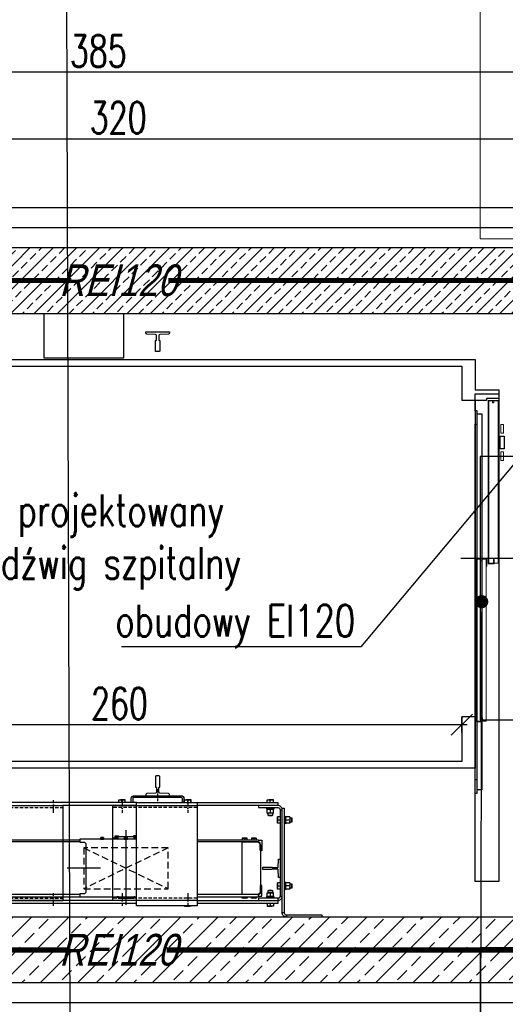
# Model space of a CAD drawing. Header units: millimetres. Extents: x -21704 to 5331, y -5040 to 4960.
# Tile 6 of 10: x -276 to -92, y -84 to 289. Entities that reach past the tile are written whole.
import ezdxf
from ezdxf import colors
from ezdxf.entities.mleader import LeaderData, LeaderLine
from ezdxf.math import Vec2, Vec3

# ---------------------------------------------------------------- set-up
doc = ezdxf.new("R2010")
doc.units = ezdxf.units.MM
doc.header["$LTSCALE"] = 0.2
doc.header["$MEASUREMENT"] = 0
doc.header["$PDMODE"] = 35
doc.header["$PDSIZE"] = 5
doc.linetypes.add('ACAD_ISO10W100', pattern=[18, 12, -3, 0, -3])
doc.linetypes.add('HIDDENX2', pattern=[19.05, 12.7, -6.35])
doc.layers.add('_p.poż.', color=7, linetype='Continuous', true_color=0xf20000)
for name, color, linetype in [('_podkład', 7, 'Continuous'), ('A-KOMENTWYM', 30, 'Continuous'), ('A-ocieplenie', 6, 'Continuous'), ('A-opis', 7, 'Continuous'), ('A-rozbiórki', 252, 'Continuous'), ('A-winda', 12, 'Continuous'), ('A-ściany', 140, 'Continuous')]:
    doc.layers.add(name, color=color, linetype=linetype)
doc.layers.add('A-KOMENTWYM - DETAL', color=30, linetype='Continuous', lineweight=5)
doc.styles.add('Arch-Dim', font='romans.shx', dxfattribs={"width": 0.75})
doc.styles.add('Arial-2', font='arial.ttf', dxfattribs={"width": 0.8, "oblique": 15})
doc.styles.add('TXT', font='romans.shx', dxfattribs={"width": 0.7})
doc.linetypes.add('LINIA LIKW.', pattern='A,0.3,[137,RODZLIN.shx,S=0.06,R=0,X=-0.1,Y=0],0.3', length=0.6)
doc.linetypes.add('ZIGZAG', pattern='A,0.0001,-0.2,[131,ltypeshp.shx,S=0.2,R=0,X=-0.2,Y=0],-0.4,[131,ltypeshp.shx,S=0.2,R=180,X=0.2,Y=0],-0.2', length=0.8001)
doc.dimstyles.new('1-50', dxfattribs={"dimtxt": 12, "dimasz": 8, "dimexe": 3, "dimexo": 0, "dimgap": 2, "dimtad": 1, "dimrnd": 0.5, "dimzin": 12, "dimdsep": 46, "dimtxsty": 'TXT', "dimblk": 'OBLIQUE', "dimcen": 0.125, "dimdle": 2, "dimclrd": 256, "dimclre": 256, "dimclrt": 7, "dimazin": 0, "dimtfac": 1, "dimtix": 1, "dimtmove": 1, "dimatfit": 2, "dimfxl": 3, "dimfxlon": 1, "dimtvp": 10, "dimtolj": 1, "dimtzin": 0, "dimarcsym": 0})
picture_1 = doc.add_image_def('image1.jpg', size_in_pixel=(4962, 3506))

# ---------------------------------------------------------------- blocks, each defined once
blk = doc.blocks.new('_Oblique')
at = {"color": 0, "linetype": 'ByBlock', "lineweight": -2}
blk.add_line((-0.5, -0.5), (0.5, 0.5), dxfattribs=at)
blk = doc.blocks.new('*D773')
at = {"layer": 'A-KOMENTWYM - DETAL', "lineweight": -2}
for p, q in [((70.5, -199.01), (70.5, -193.01)), ((330.5, -199.01), (330.5, -193.01)), ((68.5, -196.01), (332.5, -196.01))]:
    blk.add_line(p, q, dxfattribs=at)
at = {"layer": 'Defpoints', "color": 0}
for p in [(330.5, -196.01), (70.5, -210), (330.5, -210)]:
    blk.add_point(p, dxfattribs=at)
at = {"layer": 'A-KOMENTWYM - DETAL', "lineweight": -2, "xscale": 8, "yscale": 8, "zscale": 8, "rotation": 180}
blk.add_blockref('_Oblique', (70.5, -196.01), dxfattribs=at)
at = {"layer": 'A-KOMENTWYM - DETAL', "lineweight": -2, "xscale": 8, "yscale": 8, "zscale": 8}
blk.add_blockref('_Oblique', (330.5, -196.01), dxfattribs=at)
at = {"layer": 'A-KOMENTWYM - DETAL', "color": 7, "insert": (200.5, -188.01), "char_height": 12, "attachment_point": 5, "style": 'TXT'}
blk.add_mtext('\\A1;260', dxfattribs=at)
blk = doc.blocks.new('*D730')
at = {"layer": 'A-KOMENTWYM - DETAL', "lineweight": -2}
for p, q in [((-51.5, 269.51), (-440.5, 269.51)), ((-438.5, 266.51), (-438.5, 272.51)), ((-53.5, 266.51), (-53.5, 272.51))]:
    blk.add_line(p, q, dxfattribs=at)
at = {"layer": 'Defpoints', "color": 0}
for p in [(-438.5, 269.51), (-438.5, 218), (-53.5, 218)]:
    blk.add_point(p, dxfattribs=at)
at = {"layer": 'A-KOMENTWYM - DETAL', "lineweight": -2, "xscale": 8, "yscale": 8, "zscale": 8, "rotation": 180}
blk.add_blockref('_Oblique', (-438.5, 269.51), dxfattribs=at)
at = {"layer": 'A-KOMENTWYM - DETAL', "lineweight": -2, "xscale": 8, "yscale": 8, "zscale": 8}
blk.add_blockref('_Oblique', (-53.5, 269.51), dxfattribs=at)
at = {"layer": 'A-KOMENTWYM - DETAL', "color": 7, "insert": (-246, 277.51), "char_height": 12, "attachment_point": 5, "style": 'TXT'}
blk.add_mtext('\\A1;385', dxfattribs=at)
blk = doc.blocks.new('*D734')
at = {"layer": 'A-KOMENTWYM', "lineweight": -2}
for p, q in [((-398.5, 241.26), (-398.5, 247.26)), ((-78.5, 241.26), (-78.5, 247.26)), ((-400.5, 244.26), (-76.5, 244.26))]:
    blk.add_line(p, q, dxfattribs=at)
at = {"layer": 'Defpoints', "color": 0}
for p in [(-78.5, 244.26), (-398.5, 178), (-78.5, 178)]:
    blk.add_point(p, dxfattribs=at)
at = {"layer": 'A-KOMENTWYM', "lineweight": -2, "xscale": 8, "yscale": 8, "zscale": 8, "rotation": 180}
blk.add_blockref('_Oblique', (-398.5, 244.26), dxfattribs=at)
at = {"layer": 'A-KOMENTWYM', "lineweight": -2, "xscale": 8, "yscale": 8, "zscale": 8}
blk.add_blockref('_Oblique', (-78.5, 244.26), dxfattribs=at)
at = {"layer": 'A-KOMENTWYM', "color": 7, "insert": (-238.5, 252.26), "char_height": 12, "attachment_point": 5, "style": 'TXT'}
blk.add_mtext('\\A1;320', dxfattribs=at)
blk = doc.blocks.new('_Dot')
at = {"color": 0, "linetype": 'ByBlock', "lineweight": -2}
blk.add_line((-0.5, 0), (-1, 0), dxfattribs=at)
at = {"color": 0, "linetype": 'ByBlock', "const_width": 0.5}
blk.add_lwpolyline([(-0.25, 0, 1), (0.25, 0, 1)], format="xyb", close=True, dxfattribs=at)
blk = doc.blocks.new('_None')
blk = doc.blocks.new('Szyb-piwnica')
at = {"layer": 'A-winda'}
h = blk.add_hatch(dxfattribs=at)
h.set_pattern_fill('ANSI31', color=256, scale=0.025, angle=180, style=0)
h.set_pattern_definition([(135, (2047.14049, -144.62791), (0.0561266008, 0.0561266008), [])])
h.paths.add_polyline_path([(205.85, -261.5), (206.36, -261.5), (206.36, -261.3), (205.85, -261.3)])
at = {"layer": 'A-ściany', "ltscale": 1.5}
h = blk.add_hatch(dxfattribs=at)
h.set_pattern_fill('ANSI33', color=251, scale=25)
h.set_pattern_definition([(45, (438.5, -217.997), (-4.41942, 4.41942), []), (45, (442.9194, -217.997), (-4.41942, 4.41942), [3.125, -1.5625])])
h.paths.add_polyline_path([(385, -15), (15, -15), (15, -60), (40, -60), (40, -40), (172, -40), (187, -40), (202, -40), (215, -40), (360, -40), (360, -60), (385, -60)])
h.paths.add_polyline_path([(72.137, -160.475), (72.137, -148.525), (79.637, -148.525), (79.637, -160.475)], flags=9)
h = blk.add_hatch(dxfattribs=at)
h.set_pattern_fill('ANSI33', color=251, scale=40)
h.set_pattern_definition([(45, (438.5, -217.997), (-7.07107, 7.07107), []), (45, (445.571, -217.997), (-7.07107, 7.07107), [5, -2.5])])
h.paths.add_polyline_path([(88.19, -168.084), (88.19, -140.916), (106.19, -140.916), (106.19, -168.084)], flags=9)
h.paths.add_polyline_path([(186.206, -69.954), (213.794, -69.954), (213.794, -87.954), (186.206, -87.954)], flags=9)
h.paths.add_polyline_path([(15, -60), (15, -294), (385, -294), (385, -257), (385, -206), (360, -206), (360, -250.5), (360, -269), (277.3, -269), (263.9, -269), (215, -269), (187, -269), (142.1, -269), (142.1, -269), (128.7, -269), (40, -269), (40, -250.5), (40, -60)])
at = {"layer": '_p.poż.', "linetype": 'HIDDENX2'}
for points in [[(182.264, -27.5, 2, 2, 0), (27.5, -27.5, 2, 2, 0), (27.5, -138.503, 0, 0, 0)], [(372.5, -63.752, 2, 2, 0), (372.5, -27.5, 2, 2, 0), (219.057, -27.5, 0, 0, 0)], [(27.5, -176.165, 2, 2, 0), (27.5, -281.5, 2, 2, 0), (181.717, -281.5, 0, 0, 0)], [(218.451, -281.5, 2, 2, 0), (372.499, -281.5, 2, 2, 0), (372.504, -202.251, 2, 2, 0)]]:
    blk.add_lwpolyline(points, format="xyseb", dxfattribs=at)
at = {"layer": 'A-ocieplenie'}
blk.add_lwpolyline([(387.5, 0), (0, 0)], dxfattribs=at)
at = {"layer": 'A-ocieplenie', "linetype": 'ZIGZAG', "ltscale": 30}
for points in [[(387.5, -7.5), (7.5, -7.5)], [(7.5, -7.5), (7.5, -301.5), (387.5, -301.5)]]:
    blk.add_lwpolyline(points, dxfattribs=at)
at = {"layer": 'A-winda'}
for p, q in [((335.5, -77), (335.5, -70.5)), ((335.5, -70.5), (344.5, -70.5)), ((344.5, -70.5), (344.5, -255.5)), ((336.327, -77), (335.5, -77)), ((336.327, -82), (336.327, -77)), ((336.327, -78.055), (338.027, -78.055)), ((338.027, -78.055), (338.027, -220.707)), ((335.5, -255.5), (335.5, -82)), ((335.5, -82), (336.327, -82)), ((336.327, -220.707), (336.327, -82)), ((335.5, -193), (330.5, -193)), ((336.327, -220.461), (336.327, -215.461)), ((336.327, -217), (335.5, -217)), ((336.327, -222), (336.327, -217)), ((215, -223), (215, -224)), ((335.5, -222), (336.327, -222)), ((338.027, -220.707), (336.327, -220.707)), ((207, -225.5), (179, -225.5)), ((207, -226.7), (179, -226.7)), ((200.276, -225.5), (200.276, -224.568)), ((200.301, -224.5), (200.864, -224.5)), ((202.063, -224.5), (200.864, -224.5)), ((201.451, -225.5), (201.451, -224.568)), ((202.699, -224.5), (202.063, -224.5)), ((202.675, -225.5), (202.675, -224.568)), ((202.7, -224.5), (202.701, -224.5)), ((202.724, -225.5), (202.724, -224.568)), ((225.276, -225.5), (225.276, -224.568)), ((225.301, -224.5), (225.864, -224.5)), ((227.063, -224.5), (225.864, -224.5)), ((226.451, -225.5), (226.451, -224.568)), ((227.699, -224.5), (227.063, -224.5)), ((227.675, -225.5), (227.675, -224.568)), ((227.7, -224.5), (227.701, -224.5)), ((227.724, -225.5), (227.724, -224.568)), ((256.3, -227.8), (256.3, -227.5)), ((256.3, -227.8), (259.3, -227.8)), ((256.48, -228.12), (256.48, -227.8)), ((256.576, -225.5), (256.576, -224.568)), ((256.601, -224.5), (257.164, -224.5)), ((258.363, -224.5), (257.164, -224.5)), ((257.553, -228.12), (257.553, -227.8)), ((257.73, -228.12), (257.73, -227.8)), ((257.751, -225.5), (257.751, -224.568)), ((258.999, -224.5), (258.363, -224.5)), ((258.975, -225.5), (258.975, -224.568)), ((259, -224.5), (259.001, -224.5)), ((259.024, -225.5), (259.024, -224.568)), ((259.12, -227.8), (259.12, -228.12)), ((256.48, -228.12), (257.553, -228.12)), ((256.6, -228.17), (257.2, -228.12)), ((256.6, -228.12), (256.6, -228.17)), ((256.6, -229.55), (256.6, -228.17)), ((257.2, -229.6), (256.6, -229.55)), ((256.6, -229.55), (256.6, -229.6)), ((256.6, -229.6), (257.2, -229.6)), ((257, -230.45), (257, -229.6)), ((257.05, -230.5), (257, -230.45)), ((258.6, -230.45), (257, -230.45)), ((257.05, -230.5), (258.55, -230.5)), ((257.2, -228.12), (257.8, -228.17)), ((257.8, -229.55), (257.2, -229.6)), ((258.4, -229.6), (257.2, -229.6)), ((257.553, -228.12), (257.599, -228.12)), ((257.745, -228.12), (257.599, -228.12)), ((257.73, -228.12), (259.12, -228.12)), ((257.8, -228.17), (258.4, -228.12)), ((257.8, -229.55), (257.8, -228.17)), ((258.4, -229.6), (257.8, -229.55)), ((258.4, -228.12), (259, -228.17)), ((259, -229.55), (258.4, -229.6)), ((259, -229.6), (258.4, -229.6)), ((258.6, -230.45), (258.55, -230.5)), ((258.6, -229.6), (258.6, -230.45)), ((259, -228.17), (259, -228.12)), ((259, -229.55), (259, -228.17)), ((259, -229.6), (259, -229.55)), ((260.5, -231), (260.5, -230.999)), ((260.5, -231.001), (260.5, -231.637)), ((261.5, -230.976), (260.568, -230.976)), ((261.5, -231.025), (260.568, -231.025)), ((261.5, -228.3), (262.3, -228.3)), ((263.1, -230.7), (263.4, -230.7)), ((263.4, -233.7), (263.4, -230.7)), ((263.4, -230.88), (263.72, -230.88)), ((263.72, -232.27), (263.72, -230.88)), ((263.72, -231.6), (263.77, -231)), ((263.77, -231), (263.72, -231)), ((263.77, -232.2), (263.72, -231.6)), ((265.15, -231), (263.77, -231)), ((265.15, -231), (265.2, -231.6)), ((265.2, -231), (265.15, -231)), ((265.2, -231.6), (265.15, -232.2)), ((265.2, -231), (265.2, -231.6)), ((265.2, -231.4), (265.95, -231.4)), ((265.2, -231.6), (265.2, -232.8)), ((265.95, -231.4), (266, -231.45)), ((265.95, -231.4), (265.95, -233)), ((266, -232.95), (266, -231.45)), ((260.5, -231.637), (260.5, -232.836)), ((260.5, -233.399), (260.5, -232.836)), ((261.5, -232.249), (260.568, -232.249)), ((261.5, -233.424), (260.568, -233.424)), ((263.4, -233.7), (263.1, -233.7)), ((263.72, -232.27), (263.4, -232.27)), ((263.72, -232.447), (263.4, -232.447)), ((263.72, -233.52), (263.4, -233.52)), ((263.72, -232.8), (263.77, -232.2)), ((263.72, -232.255), (263.72, -232.402)), ((263.72, -232.447), (263.72, -232.402)), ((263.72, -233.52), (263.72, -232.447)), ((263.77, -233.4), (263.72, -232.8)), ((263.72, -233.4), (263.77, -233.4)), ((265.15, -232.2), (263.77, -232.2)), ((265.15, -233.4), (263.77, -233.4)), ((265.15, -232.2), (265.2, -232.8)), ((265.2, -232.8), (265.15, -233.4)), ((265.15, -233.4), (265.2, -233.4)), ((265.2, -233.4), (265.2, -232.8)), ((265.95, -233), (265.2, -233)), ((266, -232.95), (265.95, -233)), ((194, -238.859), (194, -239.2)), ((199.5, -238.8), (199.5, -238.327)), ((206, -238.6), (200, -238.6)), ((203, -236), (203, -264.4)), ((203, -238.859), (203, -239.2)), ((206.5, -238.8), (206.5, -238.327)), ((203, -240.25), (203, -260.75)), ((248.05, -239.212), (248.05, -239.7)), ((251.55, -239.212), (251.55, -239.7)), ((260.5, -256), (260.5, -255.999)), ((260.5, -256.001), (260.5, -256.637)), ((260.5, -256.637), (260.5, -257.836)), ((261.5, -255.976), (260.568, -255.976)), ((261.5, -256.025), (260.568, -256.025)), ((261.5, -257.249), (260.568, -257.249)), ((263.1, -255.7), (263.4, -255.7)), ((263.4, -258.7), (263.4, -255.7)), ((263.4, -255.88), (263.72, -255.88)), ((263.72, -257.27), (263.4, -257.27)), ((263.72, -257.447), (263.4, -257.447)), ((263.72, -257.27), (263.72, -255.88)), ((263.72, -256.6), (263.77, -256)), ((263.77, -256), (263.72, -256)), ((263.77, -257.2), (263.72, -256.6)), ((263.72, -257.8), (263.77, -257.2)), ((263.72, -257.255), (263.72, -257.402)), ((263.72, -257.447), (263.72, -257.402)), ((263.72, -258.52), (263.72, -257.447)), ((265.15, -256), (263.77, -256)), ((265.15, -257.2), (263.77, -257.2)), ((265.15, -256), (265.2, -256.6)), ((265.2, -256), (265.15, -256)), ((265.2, -256.6), (265.15, -257.2)), ((265.15, -257.2), (265.2, -257.8)), ((265.2, -256), (265.2, -256.6)), ((265.2, -256.4), (265.95, -256.4)), ((265.2, -256.6), (265.2, -257.8)), ((265.95, -256.4), (266, -256.45)), ((265.95, -256.4), (265.95, -258)), ((266, -257.95), (266, -256.45)), ((344.5, -255.5), (335.5, -255.5)), ((200.15, -261.3), (200.15, -261.515)), ((205.85, -261.3), (205.85, -261.515)), ((248.05, -261.788), (248.05, -261.3)), ((251.55, -261.788), (251.55, -261.3)), ((256.48, -261.6), (256.48, -261.28)), ((257.87, -261.28), (256.48, -261.28)), ((256.6, -259.85), (257.2, -259.8)), ((256.6, -259.8), (256.6, -259.85)), ((256.6, -259.8), (257.2, -259.8)), ((256.6, -261.23), (256.6, -259.85)), ((257.2, -261.28), (256.6, -261.23)), ((256.6, -261.23), (256.6, -261.28)), ((257, -258.95), (257.05, -258.9)), ((257, -259.8), (257, -258.95)), ((257, -258.95), (258.599, -258.95)), ((258.55, -258.9), (257.05, -258.9)), ((257.2, -259.8), (257.8, -259.85)), ((258.4, -259.8), (257.2, -259.8)), ((257.8, -261.23), (257.2, -261.28)), ((257.8, -259.85), (258.4, -259.8)), ((257.8, -261.23), (257.8, -259.85)), ((258.4, -261.28), (257.8, -261.23)), ((258.001, -261.28), (257.855, -261.28)), ((257.87, -261.28), (257.87, -261.6)), ((258.047, -261.28), (258.001, -261.28)), ((258.047, -261.28), (258.047, -261.6)), ((259.12, -261.28), (258.047, -261.28)), ((258.4, -259.8), (259, -259.85)), ((259, -259.8), (258.4, -259.8)), ((259, -261.23), (258.4, -261.28)), ((258.55, -258.9), (258.6, -258.95)), ((258.599, -258.95), (258.6, -258.95)), ((258.6, -258.95), (258.6, -259.8)), ((259, -259.85), (259, -259.8)), ((259, -261.23), (259, -259.85)), ((259, -261.28), (259, -261.23)), ((259.12, -261.28), (259.12, -261.6)), ((260.5, -258.399), (260.5, -257.836)), ((261.5, -258.424), (260.568, -258.424)), ((261.5, -261.1), (262.3, -261.1)), ((263.4, -258.7), (263.1, -258.7)), ((263.72, -258.52), (263.4, -258.52)), ((263.77, -258.4), (263.72, -257.8)), ((263.72, -258.4), (263.77, -258.4)), ((265.15, -258.4), (263.77, -258.4)), ((265.2, -257.8), (265.15, -258.4)), ((265.15, -258.4), (265.2, -258.4)), ((265.2, -258.4), (265.2, -257.8)), ((265.95, -258), (265.2, -258)), ((266, -257.95), (265.95, -258)), ((207, -262.7), (179, -262.7)), ((207, -263.9), (179, -263.9)), ((206, -261.8), (200, -261.8)), ((225.276, -264.7), (225.276, -264.832)), ((225.3, -264.9), (225.299, -264.9)), ((225.3, -264.9), (225.864, -264.9)), ((225.864, -264.9), (227.063, -264.9)), ((226.451, -264.7), (226.451, -264.832)), ((227.699, -264.9), (227.063, -264.9)), ((227.675, -264.7), (227.675, -264.832)), ((227.701, -264.897), (227.699, -264.9)), ((227.701, -264.9), (227.7, -264.9)), ((256.3, -261.9), (256.3, -261.6)), ((256.3, -261.6), (259.3, -261.6)), ((256.576, -263.9), (256.576, -264.832)), ((256.6, -264.9), (256.599, -264.9)), ((256.6, -264.9), (257.164, -264.9)), ((257.164, -264.9), (258.363, -264.9)), ((257.751, -263.9), (257.751, -264.832)), ((258.999, -264.9), (258.363, -264.9)), ((258.975, -263.9), (258.975, -264.832)), ((259.001, -264.897), (258.999, -264.9)), ((259.001, -264.9), (259, -264.9)), ((259.3, -261.6), (259.3, -261.9)), ((260.7, -261.9), (260.7, -262.7)), ((263.1, -267.4), (262.3, -267.4)), ((263.9, -268.2), (263.9, -269))]:
    blk.add_line(p, q, dxfattribs=at)
at = {"layer": 'A-winda', "linetype": 'Continuous', "lineweight": 15}
for p, q in [((340.5, -135), (340.5, -73)), ((340.5, -73), (344.5, -73)), ((344.5, -73), (340.5, -73)), ((344.38, -73.12), (340.62, -73.12)), ((340.62, -73.12), (340.62, -134.88)), ((342.134, -73.2), (340.675, -73.2)), ((340.675, -73.2), (340.675, -134.76)), ((342.134, -73.887), (342.134, -73.2)), ((342.621, -73.887), (342.134, -73.887)), ((342.621, -73.2), (342.621, -73.887)), ((344.28, -73.2), (342.621, -73.2)), ((344.28, -134.76), (344.28, -73.2)), ((344.38, -75.9), (344.38, -73.12)), ((344.5, -73), (344.5, -75.9)), ((344.5, -73), (344.5, -73.03)), ((344.5, -75.9), (344.38, -75.9)), ((346.29, -82.175), (345.34, -82.175)), ((345.34, -85.475), (345.34, -82.175)), ((346.29, -85.475), (346.29, -82.175)), ((345.34, -85.475), (346.29, -85.475)), ((346.29, -92.525), (345.34, -92.525)), ((345.34, -95.825), (345.34, -92.525)), ((346.29, -95.825), (346.29, -92.525)), ((345.34, -95.825), (346.29, -95.825)), ((336, -133), (340, -133)), ((336, -133), (336, -195)), ((340, -133), (336, -133)), ((336.12, -194.88), (336.12, -133.12)), ((336.12, -133.12), (339.88, -133.12)), ((336.175, -194.76), (336.175, -133.2)), ((336.175, -133.2), (337.633, -133.2)), ((337.633, -133.2), (337.633, -133.887)), ((337.633, -133.887), (338.121, -133.887)), ((338.121, -133.887), (338.121, -133.2)), ((338.121, -133.2), (339.78, -133.2)), ((339.78, -133.2), (339.78, -194.76)), ((339.88, -133.12), (339.88, -135.9)), ((340, -135.9), (340, -133)), ((340, -133.03), (340, -133)), ((342.48, -133.37), (342.8, -133.37)), ((342.48, -134.76), (342.48, -133.37)), ((342.58, -133.8), (342.7, -133.8)), ((342.58, -134.88), (342.58, -133.8)), ((342.7, -133.8), (342.7, -135)), ((342.8, -133.37), (342.8, -134.76)), ((339.88, -135.9), (340, -135.9)), ((342.7, -135), (340.5, -135)), ((340.62, -134.88), (342.58, -134.88)), ((340.675, -134.76), (342.48, -134.76)), ((342.8, -134.76), (344.28, -134.76)), ((337.98, -193.37), (337.98, -194.76)), ((338.3, -193.37), (337.98, -193.37)), ((338.08, -193.8), (338.08, -194.88)), ((338.2, -193.8), (338.08, -193.8)), ((338.2, -195), (338.2, -193.8)), ((338.3, -194.76), (338.3, -193.37)), ((336, -195), (338.2, -195)), ((338.08, -194.88), (336.12, -194.88)), ((337.98, -194.76), (336.175, -194.76)), ((339.78, -194.76), (338.3, -194.76))]:
    blk.add_line(p, q, dxfattribs=at)
at = {"layer": 'A-winda', "ltscale": 5}
blk.add_line((380.927, -133), (330.079, -133), dxfattribs=at)
at = {"layer": 'A-winda', "linetype": 'ACAD_ISO10W100', "ltscale": 0.5}
blk.add_line((215, -220.5), (215, -225.1), dxfattribs=at)
blk.add_line((215, -220.5), (215, -225.1), dxfattribs=at)
at = {"layer": 'A-winda', "linetype": 'HIDDENX2', "ltscale": 0.5}
for p, q in [((153.2, -227.5), (179, -227.5)), ((230, -227.5), (198, -227.5)), ((153.2, -261.9), (179, -261.9)), ((230, -261.9), (198, -261.9))]:
    blk.add_line(p, q, dxfattribs=at)
at = {"layer": 'A-winda', "linetype": 'ACAD_ISO10W100'}
for p, q in [((175.5, -229.5), (175.5, -224.7)), ((201.5, -224.7), (201.5, -229.5)), ((226.5, -224.7), (226.5, -229.5)), ((175.5, -264.7), (175.5, -259.9)), ((201.5, -259.9), (201.5, -264.7)), ((226.5, -259.9), (226.5, -264.7))]:
    blk.add_line(p, q, dxfattribs=at)
at = {"layer": 'A-winda', "linetype": 'HIDDENX2'}
for p, q in [((187, -242.75), (219, -258.25)), ((219, -242.75), (187, -258.25))]:
    blk.add_line(p, q, dxfattribs=at)
at = {"layer": 'A-winda', "ltscale": 0.5}
blk.add_line((193.273, -250.5), (180.653, -250.5), dxfattribs=at)
at = {"layer": 'A-winda'}
for points in [[(202, -40), (202, -57), (172, -57), (172, -40)], [(345.03, -91.4), (345.03, -86.6), (346.614, -86.6), (346.614, -91.4)], [(207, -225.5), (230, -225.5), (230, -264.7), (207, -264.7)], [(194.5, -239.2), (193.5, -239.2), (193.5, -238.8), (194.5, -238.8)], [(203.5, -239.2), (202.5, -239.2), (202.5, -238.8), (203.5, -238.8)], [(194.625, -239.5), (194.625, -239.34), (193.375, -239.34), (193.375, -239.5)], [(194.489, -239.2), (193.511, -239.2), (193.511, -239.34), (194.489, -239.34)], [(203.625, -239.5), (203.625, -239.34), (202.375, -239.34), (202.375, -239.5)], [(203.489, -239.2), (202.511, -239.2), (202.511, -239.34), (203.489, -239.34)], [(200.15, -261.3), (199.64, -261.3), (199.64, -261.5), (200.15, -261.5)], [(205.85, -261.3), (206.36, -261.3), (206.36, -261.5), (205.85, -261.5)], [(200.1, -261.9), (205.9, -261.9), (206, -261.8), (206, -261.515), (200, -261.515), (200, -261.8)]]:
    blk.add_lwpolyline(points, close=True, dxfattribs=at)
for points in [[(215, -54.5), (214.4, -54.5, -0.4142136), (214.2, -54.3), (214.2, -50.3), (214.25, -50.3, 0.4142136), (214.55, -50), (214.55, -48.381, 0.3998342), (214.17, -47.981), (210.88, -47.819, -0.3998342), (210.5, -47.419), (210.5, -47), (215, -47), (219.5, -47), (219.5, -47.419, -0.3998342), (219.12, -47.819), (215.83, -47.981, 0.3998342), (215.45, -48.381), (215.45, -50, 0.4142136), (215.75, -50.3), (215.8, -50.3), (215.8, -54.3, -0.4142136), (215.6, -54.5)], [(215, -215.5), (214.4, -215.5, 0.4142136), (214.2, -215.7), (214.2, -219.7), (214.25, -219.7, -0.4142136), (214.55, -220), (214.55, -221.619, -0.3998342), (214.17, -222.019), (210.88, -222.181, 0.3998342), (210.5, -222.581), (210.5, -223), (215, -223), (219.5, -223), (219.5, -222.581, 0.3998342), (219.12, -222.181), (215.83, -222.019, -0.3998342), (215.45, -221.619), (215.45, -220, -0.4142136), (215.75, -219.7), (215.8, -219.7), (215.8, -215.7, 0.4142136), (215.6, -215.5)], [(215, -215.5), (214.4, -215.5, 0.4142136), (214.2, -215.7), (214.2, -219.7), (214.25, -219.7, -0.4142136), (214.55, -220), (214.55, -221.619, -0.3998342), (214.17, -222.019), (210.88, -222.181, 0.3998342), (210.5, -222.581), (210.5, -223), (215, -223), (219.5, -223), (219.5, -222.581, 0.3998342), (219.12, -222.181), (215.83, -222.019, -0.3998342), (215.45, -221.619), (215.45, -220, -0.4142136), (215.75, -219.7), (215.8, -219.7), (215.8, -215.7, 0.4142136), (215.6, -215.5)], [(223.9, -223, -0.4142136), (225, -224.1), (225, -225.5), (224.4, -225.5), (224.4, -224.1, 0.4142136), (223.9, -223.6), (206.1, -223.6, 0.4142136), (205.6, -224.1), (205.6, -225.5), (205.5, -225.5), (205, -225.5), (205, -224.1, -0.4142136), (206.1, -223)], [(253.3, -262.7), (260.7, -262.7, 0.4142136), (262.3, -261.1), (262.3, -228.3, 0.4142136), (260.7, -226.7), (253.3, -226.7), (253.3, -227.5), (260.7, -227.5, -0.4142136), (261.5, -228.3), (261.5, -261.1, -0.4142136), (260.7, -261.9), (253.3, -261.9)], [(277.3, -269), (263.9, -269, -0.4142136), (262.3, -267.4), (262.3, -227.7), (263.1, -227.7), (263.1, -267.4, 0.4142136), (263.9, -268.2), (277.3, -268.2)], [(247.05, -240.5), (252.55, -240.5, -0.4142136), (254.05, -242), (254.05, -259, -0.4142136), (252.55, -260.5), (247.05, -260.5)], [(255, -250.5), (255, -250.05), (258.4, -250.05), (258.4, -250.05, 0.4142136), (258.55, -250.2), (260.559, -250.2, 0.3960475), (260.709, -250.059), (260.891, -247.141, -0.3960475), (261.041, -247), (261.5, -247), (261.5, -250.5), (261.5, -254), (261.041, -254, -0.3960475), (260.891, -253.859), (260.709, -250.941, 0.3960475), (260.559, -250.8), (258.55, -250.8, 0.4142136), (258.4, -250.95), (258.4, -250.95), (255, -250.95)]]:
    blk.add_lwpolyline(points, format="xyb", close=True, dxfattribs=at)
for points in [[(335.5, -73), (335.5, -212.5), (65.5, -212.5), (65.5, -57.5)], [(65.5, -57.5), (65.5, -57.5), (335.5, -57.5), (335.5, -69)], [(70.5, -210), (70.5, -60), (330.5, -60), (330.5, -73)], [(335.5, -69), (344.5, -69), (344.5, -72.233), (339.8, -72.233), (339.8, -73), (330.5, -73)], [(330.5, -193), (330.5, -210), (70.5, -210), (70.5, -210)], [(179, -225.5), (145.3, -225.5), (145.3, -226.7), (179, -226.7)], [(153.2, -262.7), (153.2, -226.7), (179, -226.7), (179, -262.7), (153.2, -262.7), (153.2, -262.7)], [(207, -262.7), (198, -262.7), (198, -226.7), (207, -226.7)], [(207, -226.7), (230, -226.7), (230, -262.7), (207, -262.7)], [(230, -225.5), (260.7, -225.5), (260.7, -226.7), (230, -226.7)], [(200, -239.5), (198, -239.5), (198, -239), (200, -239)], [(200, -239), (198.81, -239), (198.81, -238.8), (200, -238.8)], [(200, -238.8), (198.85, -238.8), (198.85, -238.25), (200.15, -238.25), (200.15, -238.5)], [(200, -239.5), (200, -238.6), (200.1, -238.5), (205.9, -238.5), (206, -238.6), (206, -239.5)], [(207, -238.25), (205.85, -238.25), (205.85, -238.5)], [(206, -238.8), (207, -238.8)], [(207, -238.8), (206, -238.8)], [(206, -239), (207, -239)], [(206, -239), (207, -239)], [(185.5, -240.5), (152.75, -240.5), (152.75, -239.7), (185.5, -239.7)], [(207, -239.5), (206, -239.5)], [(230, -239.7), (253.25, -239.7), (253.25, -240.5), (230, -240.5)], [(249, -239.7), (249, -239.212), (248.952, -239.1), (247.147, -239.1), (247.1, -239.212), (247.1, -239.7)], [(252.5, -239.7), (252.5, -239.212), (252.452, -239.1), (250.647, -239.1), (250.6, -239.212), (250.6, -239.7)], [(185.5, -260.5), (152.75, -260.5), (152.75, -261.3), (207, -261.3)], [(230, -261.3), (253.25, -261.3), (253.25, -260.5), (230, -260.5)], [(249, -261.3), (249, -261.788), (248.952, -261.9), (247.147, -261.9), (247.1, -261.788), (247.1, -261.3)], [(252.5, -261.3), (252.5, -261.788), (252.452, -261.9), (250.647, -261.9), (250.6, -261.788), (250.6, -261.3)], [(179, -263.9), (145.3, -263.9), (145.3, -262.7), (179, -262.7)], [(230, -262.7), (260.7, -262.7), (260.7, -263.9), (230, -263.9)]]:
    blk.add_lwpolyline(points, dxfattribs=at)
for points in [[(194.5, -238.859, 0.2363678), (194, -238.859, 0.2363678), (193.5, -238.859)], [(198.85, -238.327, -0.2363678), (199.5, -238.327, -0.2363678), (200.15, -238.327, -0.2153434)], [(203.5, -238.859, 0.2363678), (203, -238.859, 0.2363678), (202.5, -238.859)], [(207, -238.271, 0.1787942), (206.5, -238.327, 0.2363678), (205.85, -238.327)], [(207, -239.5), (185.5, -239.5), (185.5, -240.65), (187.2, -240.65, -0.4142136), (187.7, -241.15), (187.7, -259.65, -0.4142136), (187.2, -260.15), (185.5, -260.15), (185.5, -261.3), (207, -261.3)], [(247.1, -239.212, -0.2363678), (248.05, -239.212, -0.2363678), (249, -239.212)], [(250.6, -239.212, -0.2363678), (251.55, -239.212, -0.2363678), (252.5, -239.212)], [(253.25, -239.9), (254.55, -239.9), (254.55, -243.9), (254.3, -243.9, -0.4142136), (253.95, -243.55), (253.95, -241.2, 0.4142136), (253.25, -240.5)], [(253.25, -261.1), (254.55, -261.1), (254.55, -257.1), (254.3, -257.1, 0.4142136), (253.95, -257.45), (253.95, -259.8, -0.4142136), (253.25, -260.5)], [(247.1, -261.788, 0.2363678), (248.05, -261.788, 0.2363678), (249, -261.788)], [(250.6, -261.788, 0.2363678), (251.55, -261.788, 0.2363678), (252.5, -261.788)]]:
    blk.add_lwpolyline(points, format="xyb", dxfattribs=at)
at = {"layer": 'A-winda', "linetype": 'HIDDENX2'}
blk.add_lwpolyline([(187, -242.75), (187, -258.25), (219, -258.25), (219, -242.75)], close=True, dxfattribs=at)
at = {"layer": 'A-winda'}
for points, knots in [([(200.276, -224.568), (200.373, -224.548), (200.568, -224.51), (200.765, -224.503), (200.864, -224.5)], [0, 0, 0, 0, 0.4981141, 1, 1, 1, 1]), ([(200.301, -224.5), (200.297, -224.503), (200.289, -224.51), (200.281, -224.544), (200.277, -224.565), (200.276, -224.568)], [0, 0, 0, 0, 0.4722548, 0.9483754, 1, 1, 1, 1]), ([(200.864, -224.5), (200.962, -224.503), (201.159, -224.51), (201.353, -224.548), (201.451, -224.568)], [0, 0, 0, 0, 0.4977803, 1, 1, 1, 1]), ([(201.451, -224.568), (201.552, -224.548), (201.754, -224.51), (201.96, -224.503), (202.063, -224.5)], [0, 0, 0, 0, 0.498113, 1, 1, 1, 1]), ([(202.063, -224.5), (202.165, -224.503), (202.37, -224.51), (202.573, -224.548), (202.675, -224.568)], [0, 0, 0, 0, 0.4977815, 1, 1, 1, 1]), ([(202.675, -224.568), (202.675, -224.565), (202.679, -224.544), (202.688, -224.51), (202.695, -224.503), (202.699, -224.5)], [0, 0, 0, 0, 0.0516288, 0.5241459, 1, 1, 1, 1]), ([(202.699, -224.5), (202.706, -224.508), (202.714, -224.519), (202.722, -224.559), (202.724, -224.568)], [0, 0, 0, 0, 0.7913376, 1, 1, 1, 1]), ([(225.276, -224.568), (225.373, -224.548), (225.568, -224.51), (225.765, -224.503), (225.864, -224.5)], [0, 0, 0, 0, 0.4981141, 1, 1, 1, 1]), ([(225.301, -224.5), (225.297, -224.503), (225.289, -224.51), (225.281, -224.544), (225.277, -224.565), (225.276, -224.568)], [0, 0, 0, 0, 0.4722548, 0.9483754, 1, 1, 1, 1]), ([(225.864, -224.5), (225.962, -224.503), (226.159, -224.51), (226.353, -224.548), (226.451, -224.568)], [0, 0, 0, 0, 0.4977803, 1, 1, 1, 1]), ([(226.451, -224.568), (226.552, -224.548), (226.754, -224.51), (226.96, -224.503), (227.063, -224.5)], [0, 0, 0, 0, 0.498113, 1, 1, 1, 1]), ([(227.063, -224.5), (227.165, -224.503), (227.37, -224.51), (227.573, -224.548), (227.675, -224.568)], [0, 0, 0, 0, 0.4977815, 1, 1, 1, 1]), ([(227.675, -224.568), (227.675, -224.565), (227.679, -224.544), (227.688, -224.51), (227.695, -224.503), (227.699, -224.5)], [0, 0, 0, 0, 0.0516288, 0.5241459, 1, 1, 1, 1]), ([(227.699, -224.5), (227.706, -224.508), (227.714, -224.519), (227.722, -224.559), (227.724, -224.568)], [0, 0, 0, 0, 0.7913376, 1, 1, 1, 1]), ([(256.576, -224.568), (256.673, -224.548), (256.868, -224.51), (257.065, -224.503), (257.164, -224.5)], [0, 0, 0, 0, 0.4981141, 1, 1, 1, 1]), ([(256.601, -224.5), (256.597, -224.503), (256.589, -224.51), (256.581, -224.544), (256.577, -224.565), (256.576, -224.568)], [0, 0, 0, 0, 0.4722548, 0.9483754, 1, 1, 1, 1]), ([(257.164, -224.5), (257.262, -224.503), (257.459, -224.51), (257.653, -224.548), (257.751, -224.568)], [0, 0, 0, 0, 0.4977803, 1, 1, 1, 1]), ([(257.751, -224.568), (257.852, -224.548), (258.054, -224.51), (258.26, -224.503), (258.363, -224.5)], [0, 0, 0, 0, 0.498113, 1, 1, 1, 1]), ([(258.363, -224.5), (258.465, -224.503), (258.67, -224.51), (258.873, -224.548), (258.975, -224.568)], [0, 0, 0, 0, 0.4977815, 1, 1, 1, 1]), ([(258.975, -224.568), (258.975, -224.565), (258.979, -224.544), (258.988, -224.51), (258.995, -224.503), (258.999, -224.5)], [0, 0, 0, 0, 0.0516288, 0.5241459, 1, 1, 1, 1]), ([(258.999, -224.5), (259.006, -224.508), (259.014, -224.519), (259.022, -224.559), (259.024, -224.568)], [0, 0, 0, 0, 0.7913376, 1, 1, 1, 1]), ([(260.5, -231.001), (260.508, -230.994), (260.519, -230.986), (260.559, -230.978), (260.568, -230.976)], [0, 0, 0, 0, 0.7913376, 1, 1, 1, 1]), ([(260.568, -231.025), (260.565, -231.025), (260.544, -231.021), (260.51, -231.012), (260.503, -231.005), (260.5, -231.001)], [0, 0, 0, 0, 0.0516265, 0.5241459, 1, 1, 1, 1]), ([(260.5, -231.637), (260.503, -231.535), (260.51, -231.33), (260.548, -231.127), (260.568, -231.025)], [0, 0, 0, 0, 0.49778062, 1, 1, 1, 1]), ([(260.568, -232.249), (260.548, -232.148), (260.51, -231.946), (260.503, -231.74), (260.5, -231.637)], [0, 0, 0, 0, 0.49811367, 1, 1, 1, 1]), ([(260.5, -232.836), (260.503, -232.738), (260.51, -232.541), (260.548, -232.347), (260.568, -232.249)], [0, 0, 0, 0, 0.4977806, 1, 1, 1, 1]), ([(260.568, -233.424), (260.548, -233.327), (260.51, -233.132), (260.503, -232.935), (260.5, -232.836)], [0, 0, 0, 0, 0.4981121, 1, 1, 1, 1]), ([(260.5, -233.399), (260.503, -233.403), (260.51, -233.411), (260.544, -233.419), (260.565, -233.423), (260.568, -233.424)], [0, 0, 0, 0, 0.4722527, 0.9483735, 1, 1, 1, 1]), ([(260.5, -256.001), (260.508, -255.994), (260.519, -255.986), (260.559, -255.978), (260.568, -255.976)], [0, 0, 0, 0, 0.7913371, 1, 1, 1, 1]), ([(260.568, -256.025), (260.565, -256.025), (260.544, -256.021), (260.51, -256.012), (260.503, -256.005), (260.5, -256.001)], [0, 0, 0, 0, 0.0516284, 0.5241479, 1, 1, 1, 1]), ([(260.5, -256.637), (260.503, -256.535), (260.51, -256.33), (260.548, -256.127), (260.568, -256.025)], [0, 0, 0, 0, 0.4977806, 1, 1, 1, 1]), ([(260.568, -257.249), (260.548, -257.148), (260.51, -256.946), (260.503, -256.74), (260.5, -256.637)], [0, 0, 0, 0, 0.49811317, 1, 1, 1, 1]), ([(260.5, -257.836), (260.503, -257.738), (260.51, -257.541), (260.548, -257.347), (260.568, -257.249)], [0, 0, 0, 0, 0.4977817, 1, 1, 1, 1]), ([(260.568, -258.424), (260.548, -258.327), (260.51, -258.132), (260.503, -257.935), (260.5, -257.836)], [0, 0, 0, 0, 0.4981124, 1, 1, 1, 1]), ([(260.5, -258.399), (260.503, -258.403), (260.51, -258.411), (260.544, -258.419), (260.565, -258.423), (260.568, -258.424)], [0, 0, 0, 0, 0.47225175, 0.94837149, 1, 1, 1, 1]), ([(225.864, -264.9), (225.765, -264.897), (225.568, -264.89), (225.374, -264.852), (225.276, -264.832)], [0, 0, 0, 0, 0.4977794, 1, 1, 1, 1]), ([(225.276, -264.832), (225.277, -264.835), (225.281, -264.856), (225.289, -264.889), (225.296, -264.895), (225.299, -264.898)], [0, 0, 0, 0, 0.0549777, 0.5581444, 1, 1, 1, 1]), ([(226.451, -264.832), (226.354, -264.852), (226.16, -264.89), (225.962, -264.897), (225.864, -264.9)], [0, 0, 0, 0, 0.49811114, 1, 1, 1, 1]), ([(227.063, -264.9), (226.961, -264.897), (226.755, -264.89), (226.553, -264.852), (226.451, -264.832)], [0, 0, 0, 0, 0.4977824, 1, 1, 1, 1]), ([(227.675, -264.832), (227.574, -264.852), (227.371, -264.89), (227.166, -264.897), (227.063, -264.9)], [0, 0, 0, 0, 0.49811324, 1, 1, 1, 1]), ([(227.699, -264.9), (227.695, -264.897), (227.688, -264.89), (227.679, -264.856), (227.675, -264.835), (227.675, -264.832)], [0, 0, 0, 0, 0.4722548, 0.9483712, 1, 1, 1, 1]), ([(257.164, -264.9), (257.065, -264.897), (256.868, -264.89), (256.674, -264.852), (256.576, -264.832)], [0, 0, 0, 0, 0.49777961, 1, 1, 1, 1]), ([(256.576, -264.832), (256.577, -264.835), (256.581, -264.856), (256.589, -264.889), (256.596, -264.895), (256.599, -264.898)], [0, 0, 0, 0, 0.05497323, 0.55814438, 1, 1, 1, 1]), ([(257.751, -264.832), (257.654, -264.852), (257.46, -264.89), (257.262, -264.897), (257.164, -264.9)], [0, 0, 0, 0, 0.4981134, 1, 1, 1, 1]), ([(258.363, -264.9), (258.261, -264.897), (258.055, -264.89), (257.853, -264.852), (257.751, -264.832)], [0, 0, 0, 0, 0.4977793, 1, 1, 1, 1]), ([(258.975, -264.832), (258.874, -264.852), (258.671, -264.89), (258.466, -264.897), (258.363, -264.9)], [0, 0, 0, 0, 0.4981128, 1, 1, 1, 1]), ([(258.999, -264.9), (258.995, -264.897), (258.988, -264.89), (258.979, -264.856), (258.975, -264.835), (258.975, -264.832)], [0, 0, 0, 0, 0.4722548, 0.94837122, 1, 1, 1, 1])]:
    blk.add_open_spline(points, degree=3, knots=knots, dxfattribs=at)
at = {"layer": 'A-ściany'}
for points in [[(385, -206), (385, -294), (15, -294), (15, -15)], [(15, -15), (385, -15), (385, -60)], [(40, -40), (360, -40), (360, -60)], [(360, -206), (360, -269), (40, -269), (40, -40)]]:
    blk.add_lwpolyline(points, dxfattribs=at)
at = {"layer": 'A-opis', "color": 52, "insert": (146.707, -126.719), "char_height": 12, "width": 108.66963, "attachment_point": 4, "style": 'Arch-Dim'}
blk.add_mtext('\\pxqc,t4;projektowany dźwig szpitalny', dxfattribs=at)
at = {"layer": 'A-KOMENTWYM - DETAL'}
dim = blk.add_linear_dim(base=(330.5, -196.008), p1=(70.5, -210), p2=(330.5, -210), dimstyle='1-50', override={"dimtxt": 12}, dxfattribs=at)
dim.commit()
dim.dimension.update_dxf_attribs({"geometry": '*D773', "text_midpoint": (200.5, -188.008)})

msp = doc.modelspace()

# ---------------------------------------------------------------- linework, layer by layer
at = {"color": 1}
msp.add_circle((331.463, -39.603), 5000, dxfattribs=at)
at = {"layer": 'A-rozbiórki', "linetype": 'LINIA LIKW.', "ltscale": 30, "transparency": 33554679}
msp.add_lwpolyline([(-41, 123.75), (-101, 123.75), (-101, 23.75), (-41, 23.75)], dxfattribs=at)
msp.add_lwpolyline([(-101, -162.75), (-41, -162.75), (-41, -62.75), (-101, -62.75)], close=True, dxfattribs=at)
at = {"layer": 'A-ściany', "lineweight": 0}
msp.add_lwpolyline([(-101, 206.25), (-41, 206.25), (-41, 306.25), (-101, 306.25)], close=True, dxfattribs=at)

# ---------------------------------------------------------------- block references
msp.add_blockref('Szyb-piwnica', (-438.5, 217.997))

# ---------------------------------------------------------------- texts
at = {"layer": '_p.poż.', "char_height": 12, "width": 129.01457, "attachment_point": 5, "style": 'Arial-2'}
for insert in [(-238.5, 190.497), (-238.5, -63.503)]:
    msp.add_mtext('\\pxt4;REI120', dxfattribs=dict(at, insert=insert))

# ---------------------------------------------------------------- dimensions: what is measured, and where the dimension line sits
at = {"layer": 'A-KOMENTWYM'}
dim = msp.add_linear_dim(base=(-78.5, 244.256), p1=(-398.5, 177.997), p2=(-78.5, 177.997), dimstyle='1-50', dxfattribs=at)
dim.commit()
dim.dimension.update_dxf_attribs({"geometry": '*D734', "text_midpoint": (-238.5, 252.256)})
at = {"layer": 'A-KOMENTWYM - DETAL'}
dim = msp.add_linear_dim(base=(-438.5, 269.508), p1=(-53.5, 217.997), p2=(-438.5, 217.997), dimstyle='1-50', override={"dimtxt": 12}, dxfattribs=at)
dim.commit()
dim.dimension.update_dxf_attribs({"geometry": '*D730', "text_midpoint": (-246, 277.508)})

# ---------------------------------------------------------------- pictures from other files: only their frames are drawn
at = {"layer": '_podkład', "color": 1}
image = msp.add_image(picture_1, insert=(-249.283, -2329.876), size_in_units=(4201.16, 2968.413), rotation=0.189585, dxfattribs=at)
image.dxf.flags = 6

# ---------------------------------------------------------------- leaders
at = {"layer": 'A-opis'}
ml = msp.add_multileader_mtext('Standard', dxfattribs=at)
ml.set_content('\\pxt4;IST. ŚCIANA ZEWNĘTRZNA\\P\\pxt4;-tynk cem.-wap. - 1,5 cm;\\P\\pxt1;-cegła ceramiczna - 38 cm;\\P\\pxt1;-styropian - 10 cm;\\P\\pxt1;-tynk cienkowarstwowy - 0,5 cm', color=256, style='Arch-Dim')
ml.set_leader_properties(color=30)
ml.set_arrow_properties(name='NONE')
ml.build(insert=Vec2(0, 0))
ml.multileader.update_dxf_attribs({"text_left_attachment_type": 6, "text_right_attachment_type": 6, "dogleg_length": 2, "arrow_head_size": 5})
ctx = ml.context
ctx.base_point, ctx.char_height, ctx.arrow_head_size, ctx.landing_gap_size, ctx.plane_origin = Vec3(-266.453, 429.715), 10, 5, 0.2, Vec3(-902.988, -3483.237)
ctx.left_attachment, ctx.right_attachment = 6, 6
notes = []
notes.append((ctx, [(0, (1, 1, 0), (-30.559, 429.715), (-1, 0), 38.769, [(0, [(43.234, 429.715)], 0, [])])]))
ctx.mtext.insert = Vec3(-266.253, 443.015)
ml = msp.add_multileader_mtext('Standard', dxfattribs=at)
ml.set_content('\\pxt4;obudowy EI120', color=256, style='Arch-Dim')
ml.set_leader_properties(color=30)
ml.set_arrow_properties(name='DOT')
ml.build(insert=Vec2(0, 0))
ml.multileader.update_dxf_attribs({"text_left_attachment_type": 6, "text_right_attachment_type": 6, "dogleg_length": 2, "arrow_head_size": 5})
ctx = ml.context
ctx.base_point, ctx.char_height, ctx.arrow_head_size, ctx.landing_gap_size, ctx.plane_origin, ctx.plane_y_axis = Vec3(-249.131, 51.459), 12, 5, 0.2, Vec3(-583.693, 4340.868), Vec3(0, -1)
ctx.left_attachment, ctx.right_attachment, ctx.text_align_type = 6, 6, 2
notes.append((ctx, [(0, (1, 1, 0), (-146.291, 51.459), (-1, 0), 2, [(0, [(-47.298, 14), (-60.31, 154.245)], 0, [])])]))
ctx.mtext.insert, ctx.mtext.width, ctx.mtext.alignment = Vec3(-148.491, 67.419), 200, 3
ml = msp.add_multileader_mtext('Standard', dxfattribs=at)
ml.set_content('\\pxt4;likwidacja studzienki doświetlającej z tworzywa sztucznego wraz ze stalowym rusztem kratowym', color=256, style='Arch-Dim')
ml.set_leader_properties(color=30)
ml.set_arrow_properties(name='DOT')
ml.build(insert=Vec2(0, 0))
ml.multileader.update_dxf_attribs({"text_left_attachment_type": 6, "text_right_attachment_type": 6, "dogleg_length": 2, "arrow_head_size": 5})
ctx = ml.context
ctx.base_point, ctx.char_height, ctx.arrow_head_size, ctx.landing_gap_size, ctx.plane_origin, ctx.plane_y_axis = Vec3(-467.592, -125.355), 12, 5, 0.2, Vec3(-1584.998, 3989.076), Vec3(0, -1)
ctx.left_attachment, ctx.right_attachment, ctx.text_align_type = 6, 6, 2
notes.append((ctx, [(0, (1, 1, 0), (-209.142, -125.355), (-1, 0), 2, [(2, [(-100.473, 68.616), (-101, -112.75)], 0, [])])]))
ctx.mtext.insert, ctx.mtext.width, ctx.mtext.alignment = Vec3(-211.342, -109.395), 272.16077, 3
for ctx, leaders in notes:
    for number, flags, end, landing, length, lines in leaders:
        leader = LeaderData()
        leader.index, (leader.has_last_leader_line, leader.has_dogleg_vector, leader.attachment_direction) = number, flags
        leader.last_leader_point, leader.dogleg_vector, leader.dogleg_length = Vec3(end), Vec3(landing), length
        for number, points, colour, breaks in lines:
            line = LeaderLine()
            line.index, line.vertices, line.color, line.breaks = number, Vec3.list(points), colors.encode_raw_color(colour), breaks
            leader.lines.append(line)
        ctx.leaders.append(leader)

doc.saveas('drawing.dxf')
